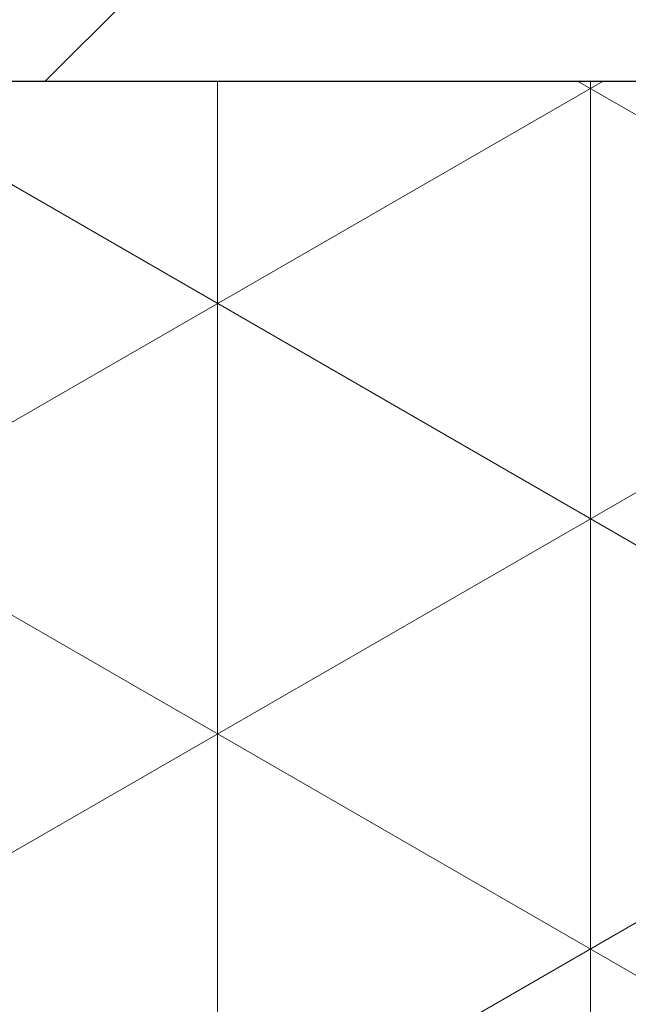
# Model space of a CAD drawing. Header units: millimetres. Extents: x -48448 to 452754, y -13941 to 17062.
# Tile 174 of 256: x 15133.15 to 15135.74, y 3614.15 to 3618.35. Entities that reach past the tile are written whole.
import ezdxf

# ---------------------------------------------------------------- set-up
doc = ezdxf.new("R2010")
doc.units = ezdxf.units.MM

msp = doc.modelspace()

# ---------------------------------------------------------------- hatches: boundary and pattern name
at = {"lineweight": 5}
h = msp.add_hatch(dxfattribs=at)
h.set_pattern_fill('ANSI31', color=256)
h.set_pattern_definition([(45, (-47770.6976, -3756.4557), (-2.24506403, 2.24506403), [])])
h.paths.add_polyline_path([(15251.3816, 3620.0862), (15091.3816, 3620.0862), (15091.3816, 3618.0862), (15251.3816, 3618.0862)])
h = msp.add_hatch(dxfattribs=at)
h.set_pattern_fill('NET3', color=256, scale=0.5, angle=90)
h.set_pattern_definition([(90, (-47770.6976, -3756.4557), (-1.5875, 1e-16), []), (150, (-47770.6976, -3756.4557), (-0.79375, -1.37481533), []), (210, (-47770.6976, -3756.4557), (0.79375, -1.37481533), [])])
h.paths.add_polyline_path([(15211.3816, 3618.0862), (15131.3816, 3618.0862), (15131.3816, 3602.0862), (15211.3816, 3602.0862)])

# ---------------------------------------------------------------- linework, layer by layer
msp.add_line((14973.8829, 3618.0862), (15376.4686, 3618.0862))
msp.add_lwpolyline([(15091.3816, 3618.0862), (15251.3816, 3618.0862), (15251.3816, 3620.0862), (15091.3816, 3620.0862)], close=True)
msp.add_lwpolyline([(15131.3816, 3602.0862), (15211.3816, 3602.0862), (15211.3816, 3618.0862), (15131.3816, 3618.0862)], close=True, dxfattribs=at)

doc.saveas('drawing.dxf')
